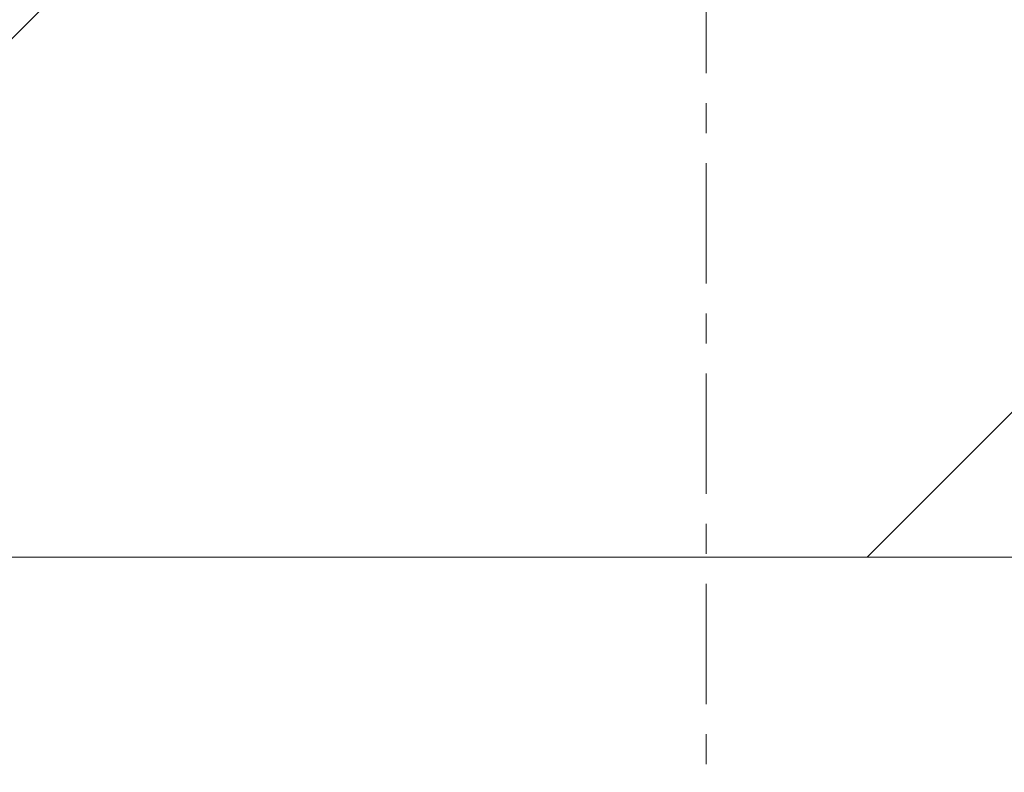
# Model space of a CAD drawing. Header units: millimetres. Extents: x -21522 to 71342, y -39668 to 2056.
# Tile 19 of 256: x -4484 to -4380, y -33114 to -33035. Entities that reach past the tile are written whole.
import ezdxf

# ---------------------------------------------------------------- set-up
doc = ezdxf.new("R2010")
doc.units = ezdxf.units.MM
doc.linetypes.add('Ligne de quadrillage', pattern=[22.225, 12.7, -3.175, 3.175, -3.175])
for name, color, linetype, lineweight in [('A-WALL', 113, 'Continuous', 13), ('A-WALL-PATT', 111, 'Continuous', 13), ('S-GRID', 1, 'Continuous', 9)]:
    doc.layers.add(name, color=color, linetype=linetype, lineweight=lineweight)

msp = doc.modelspace()

# ---------------------------------------------------------------- hatches: boundary and pattern name
at = {"layer": 'A-WALL-PATT'}
h = msp.add_hatch(dxfattribs=at)
h.set_pattern_fill('FP_1', color=30, style=0, pattern_type=2)
h.set_pattern_definition([(45, (0, 0), (-112.2532, 112.2532), []), (45, (39.69, 0), (0, 224.5064), []), (45, (-39.69, 0), (0, 224.5064), [])])
h.paths.add_polyline_path([(9759.97, -33091.62), (9759.97, -33076.62), (9827.47, -33076.62), (9827.47, -33075.62), (9828.97, -33075.62), (9828.97, -33031.62), (7320.99, -33031.62), (7320.99, -33091.62), (9725.96, -33091.62)])
h.paths.add_polyline_path([(10897.97, -33091.62), (13364.73, -33091.62), (13364.73, -33031.62), (10828.97, -33031.62), (10828.97, -33075.62), (10830.47, -33075.62), (10830.47, -33076.62), (10897.97, -33076.62)])
h.paths.add_polyline_path([(3974.48, -33091.62), (5422.99, -33091.62), (5422.99, -33031.62), (3905.48, -33031.62), (3905.48, -33075.62), (3906.98, -33075.62), (3906.98, -33076.62), (3974.48, -33076.62)])
h.paths.add_polyline_path([(77.85, -33091.62), (836.48, -33091.62), (836.48, -33076.62), (903.98, -33076.62), (903.98, -33075.62), (905.48, -33075.62), (905.48, -33031.62), (8.85, -33031.62), (8.85, -33075.62), (10.35, -33075.62), (10.35, -33076.62), (77.85, -33076.62)])
h.paths.add_polyline_path([(-3275.3, -33091.62), (-3060.15, -33091.62), (-3060.15, -33076.62), (-2992.65, -33076.62), (-2992.65, -33075.62), (-2991.15, -33075.62), (-2991.15, -33031.62), (-4484.01, -33031.62), (-4544.01, -33091.62), (-4187.67, -33091.62)])

# ---------------------------------------------------------------- linework, layer by layer
at = {"layer": 'A-WALL', "color": 30}
msp.add_line((-4544.01, -33091.62), (-3060.15, -33091.62), dxfattribs=at)
at = {"layer": 'S-GRID', "linetype": 'Ligne de quadrillage'}
msp.add_line((-4411.51, 309.72), (-4411.51, -34732.76), dxfattribs=at)

doc.saveas('drawing.dxf')
